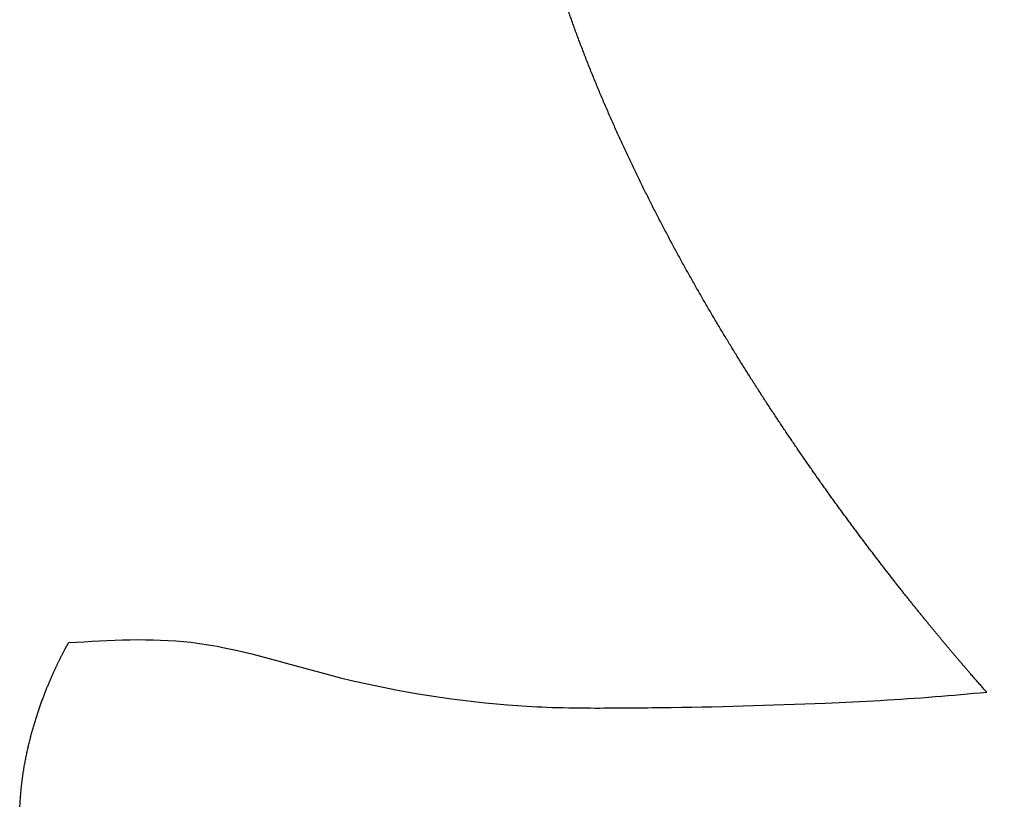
# Model space of a CAD drawing. Header units: inches. Extents: x -832 to -627, y -264 to 26.
# Tile 5 of 23: x -773.038 to -772.205, y -55.519 to -54.86. Entities that reach past the tile are written whole.
import ezdxf

# ---------------------------------------------------------------- set-up
doc = ezdxf.new("R2010")
doc.units = ezdxf.units.IN

# ---------------------------------------------------------------- blocks, each defined once
blk = doc.blocks.new('MEMBRANA__2', base_point=(-797.2500010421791, -81.75000026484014))
at = {"color": 7, "linetype": 'Continuous'}
for points in [[(-772.219693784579, -55.42816791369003), (-772.220831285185, -55.42689118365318), (-772.2219996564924, -55.42557657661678), (-772.2231985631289, -55.42422427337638), (-772.224427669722, -55.42283445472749), (-772.2256866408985, -55.42140730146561), (-772.2269751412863, -55.41994299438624), (-772.2282928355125, -55.41844171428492), (-772.2296393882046, -55.41690364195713), (-772.23101446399, -55.41532895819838), (-772.2324177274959, -55.41371784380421), (-772.2338488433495, -55.4120704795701), (-772.2353074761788, -55.4103870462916), (-772.2367932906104, -55.40866772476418), (-772.2383059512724, -55.40691269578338), (-772.2398451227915, -55.40512214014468), (-772.2414104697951, -55.40329623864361), (-772.2430016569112, -55.40143517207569), (-772.244618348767, -55.39953912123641), (-772.2462602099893, -55.3976082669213), (-772.2479269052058, -55.39564278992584), (-772.2496180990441, -55.39364287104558), (-772.2513334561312, -55.39160869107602), (-772.2530726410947, -55.38954043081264), (-772.2548353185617, -55.38743827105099), (-772.2566211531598, -55.38530239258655), (-772.2584298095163, -55.38313297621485), (-772.2602609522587, -55.3809302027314), (-772.262114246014, -55.37869425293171), (-772.2639893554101, -55.37642530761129), (-772.2658859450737, -55.37412354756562), (-772.2678036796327, -55.37178915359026), (-772.2697422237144, -55.3694223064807), (-772.2717012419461, -55.36702318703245), (-772.2736803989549, -55.36459197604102), (-772.2756793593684, -55.36212885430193), (-772.277697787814, -55.35963400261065), (-772.279735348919, -55.35710760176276), (-772.2817917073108, -55.35454983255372), (-772.2838665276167, -55.35196087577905), (-772.2859594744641, -55.34934091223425), (-772.2880702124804, -55.34669012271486), (-772.2901984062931, -55.34400868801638), (-772.2923437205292, -55.34129678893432), (-772.2945058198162, -55.33855460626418), (-772.2966843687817, -55.33578232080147), (-772.2988790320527, -55.33298011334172), (-772.301089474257, -55.33014816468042), (-772.3033153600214, -55.3272866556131), (-772.3055563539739, -55.32439576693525), (-772.3078121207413, -55.32147567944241), (-772.3100823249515, -55.31852657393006), (-772.3123666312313, -55.31554863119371), (-772.3146647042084, -55.31254203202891), (-772.3169762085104, -55.30950695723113), (-772.3193008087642, -55.3064435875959), (-772.3216381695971, -55.30335210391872), (-772.3239879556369, -55.30023268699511), (-772.3263498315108, -55.29708551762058), (-772.328723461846, -55.29391077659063), (-772.33110851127, -55.29070864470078), (-772.3335046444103, -55.28747930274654), (-772.3359115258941, -55.28422293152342), (-772.3383288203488, -55.28093971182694), (-772.3407561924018, -55.27762982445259), (-772.3431933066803, -55.2742934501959), (-772.3456398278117, -55.27093076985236), (-772.3480954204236, -55.2675419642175), (-772.3505597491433, -55.26412721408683), (-772.3530324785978, -55.26068670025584), (-772.355513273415, -55.25722060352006), (-772.3580017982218, -55.253729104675), (-772.3604977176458, -55.25021238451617), (-772.3630006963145, -55.24667062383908), (-772.365510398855, -55.24310400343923), (-772.3680264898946, -55.23951270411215), (-772.3705486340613, -55.23589690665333), (-772.3730764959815, -55.23225679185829), (-772.3756097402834, -55.22859254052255), (-772.3781480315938, -55.22490433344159), (-772.3806910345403, -55.22119235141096), (-772.3832384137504, -55.21745677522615), (-772.3857898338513, -55.21369778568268), (-772.3883449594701, -55.20991556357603), (-772.3909034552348, -55.20611028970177), (-772.3934649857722, -55.20228214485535), (-772.3960292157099, -55.19843130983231), (-772.3985958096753, -55.19455796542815), (-772.4011644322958, -55.19066229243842), (-772.4037347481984, -55.18674447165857), (-772.4063064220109, -55.18280468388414), (-772.4088791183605, -55.17884310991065), (-772.4114525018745, -55.1748599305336), (-772.4140262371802, -55.1708553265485), (-772.4165999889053, -55.16682947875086), (-772.4191734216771, -55.1627825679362), (-772.4217462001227, -55.15871477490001), (-772.4243179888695, -55.15462628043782), (-772.4268884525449, -55.15051726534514), (-772.4294572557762, -55.14638791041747), (-772.4320240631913, -55.14223839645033), (-772.4345885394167, -55.13806890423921), (-772.4371503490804, -55.13387961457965), (-772.4397091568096, -55.12967070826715), (-772.4422646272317, -55.12544236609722), (-772.4448164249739, -55.12119476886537), (-772.4473642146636, -55.1169280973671), (-772.4499076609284, -55.11264253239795), (-772.4524464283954, -55.10833825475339), (-772.4549801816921, -55.10401544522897), (-772.4575085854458, -55.09967428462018), (-772.4600313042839, -55.09531495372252), (-772.4625480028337, -55.09093763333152), (-772.4650583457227, -55.08654250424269), (-772.4675619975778, -55.08212974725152), (-772.4700586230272, -55.07769954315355), (-772.4725478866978, -55.07325207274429), (-772.4750294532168, -55.06878751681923), (-772.4775029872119, -55.06430605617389), (-772.4799681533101, -55.05980787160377), (-772.482424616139, -55.05529314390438), (-772.4848720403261, -55.05076205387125), (-772.4873100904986, -55.04621478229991), (-772.4897384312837, -55.0416515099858), (-772.4921567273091, -55.0370724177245), (-772.4945646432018, -55.03247768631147), (-772.4969618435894, -55.02786749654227), (-772.4993479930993, -55.02324202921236), (-772.5017227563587, -55.01860146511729), (-772.5040857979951, -55.01394598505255), (-772.506436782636, -55.00927576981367), (-772.5087753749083, -55.00459100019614), (-772.5111012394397, -54.99989185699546), (-772.5134140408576, -54.99517852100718), (-772.5157134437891, -54.99045117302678), (-772.5179991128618, -54.98570999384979), (-772.5202707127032, -54.98095516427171), (-772.5225279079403, -54.97618686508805), (-772.5247703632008, -54.97140527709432), (-772.5269977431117, -54.96661058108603), (-772.5292097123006, -54.96180295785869), (-772.5314059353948, -54.95698258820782), (-772.5335860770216, -54.95214965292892), (-772.5357498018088, -54.94730433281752), (-772.5378967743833, -54.94244680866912), (-772.5400266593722, -54.9375772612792), (-772.5421391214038, -54.93269587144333), (-772.5442338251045, -54.92780281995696), (-772.5463104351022, -54.92289828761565), (-772.5483686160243, -54.91798245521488), (-772.5504080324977, -54.91305550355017), (-772.5524283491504, -54.90811761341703), (-772.5544292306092, -54.90316896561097), (-772.5564103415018, -54.8982097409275), (-772.5583713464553, -54.89324012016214), (-772.5603119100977, -54.88826028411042), (-772.5622316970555, -54.8832704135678), (-772.5641303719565, -54.87827068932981), (-772.5660075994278, -54.87326129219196), (-772.5678630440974, -54.86824240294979), (-772.569696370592, -54.86321420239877), (-772.5715072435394, -54.85817687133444), (-772.5732953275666, -54.85313059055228), (-772.5750602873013, -54.84807554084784), (-772.5768017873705, -54.8430119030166), (-772.578519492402, -54.8379398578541), (-772.5802130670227, -54.8328595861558), (-772.5818821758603, -54.82777126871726), (-772.5835264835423, -54.82267508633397), (-772.5851456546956, -54.81757121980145), (-772.5867393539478, -54.8124598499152), (-772.5883072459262, -54.80734115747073), (-772.5898489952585, -54.80221532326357), (-772.5913642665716, -54.7970825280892), (-772.5928527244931, -54.79194295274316), (-772.5943140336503, -54.78679677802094), (-772.5957478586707, -54.78164418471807), (-772.5971538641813, -54.77648535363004), (-772.5985317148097, -54.77132046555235), (-772.5998810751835, -54.76614970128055), (-772.6012016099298, -54.76097324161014), (-772.6024929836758, -54.75579126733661), (-772.6037548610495, -54.7506039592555), (-772.6049869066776, -54.74541149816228), (-772.6061887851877, -54.74021406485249), (-772.6073601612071, -54.73501184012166), (-772.6085006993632, -54.72980500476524), (-772.6096100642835, -54.72459373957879), (-772.6106879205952, -54.71937822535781), (-772.6117339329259, -54.71415864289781), (-772.6127477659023, -54.70893517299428), (-772.6137290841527, -54.70370799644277), (-772.6146775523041, -54.69847729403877), (-772.6155928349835, -54.69324324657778), (-772.6164378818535, -54.68822806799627), (-772.6172518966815, -54.68320914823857), (-772.6180345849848, -54.6781856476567), (-772.6187856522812, -54.67315672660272), (-772.6195048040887, -54.66812154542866), (-772.6201917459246, -54.66307926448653), (-772.6208461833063, -54.65802904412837), (-772.621467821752, -54.65297004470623), (-772.6220563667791, -54.64790142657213), (-772.6226115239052, -54.64282235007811), (-772.6231329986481, -54.6377319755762), (-772.6236204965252, -54.63262946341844), (-772.624073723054, -54.62751397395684), (-772.6244923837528, -54.62238466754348), (-772.6248761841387, -54.61724070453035), (-772.6252248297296, -54.61208124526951), (-772.6255380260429, -54.60690545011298), (-772.6258154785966, -54.60171247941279), (-772.626056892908, -54.59650149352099), (-772.6262619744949, -54.59127165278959), (-772.626430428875, -54.58602211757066), (-772.6265619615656, -54.5807520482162), (-772.6266562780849, -54.57546060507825), (-772.62671308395, -54.57014694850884), (-772.626732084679, -54.56481023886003), (-772.6267130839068, -54.56043244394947), (-772.6266562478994, -54.55606375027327), (-772.6265618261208, -54.55170462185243), (-772.6264300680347, -54.54735552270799), (-772.6262612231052, -54.543016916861), (-772.6260555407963, -54.53868926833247), (-772.6258132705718, -54.53437304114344), (-772.6255346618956, -54.53006869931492), (-772.625219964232, -54.52577670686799), (-772.6248694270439, -54.52149752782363), (-772.6244832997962, -54.51723162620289), (-772.6240618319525, -54.51297946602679), (-772.6236052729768, -54.50874151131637), (-772.6231138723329, -54.50451822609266), (-772.6225878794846, -54.50031007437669), (-772.6220275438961, -54.4961175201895), (-772.6214331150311, -54.4919410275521), (-772.6208048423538, -54.48778106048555), (-772.6201429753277, -54.48363808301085), (-772.619447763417, -54.47951255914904), (-772.6187194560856, -54.47540495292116), (-772.6179583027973, -54.47131572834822), (-772.6171645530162, -54.46724534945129), (-772.6163384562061, -54.46319428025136), (-772.615480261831, -54.45916298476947), (-772.6145902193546, -54.45515192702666), (-772.613668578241, -54.45116157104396), (-772.612715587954, -54.44719238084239), (-772.611731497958, -54.443244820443), (-772.6107165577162, -54.4393193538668), (-772.6096710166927, -54.43541644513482), (-772.6084636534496, -54.43107123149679), (-772.6072185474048, -54.42675482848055), (-772.6059360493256, -54.42246715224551), (-772.6046165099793, -54.41820811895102), (-772.6032602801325, -54.41397764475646), (-772.6018677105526, -54.40977564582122), (-772.6004391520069, -54.40560203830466), (-772.5989749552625, -54.40145673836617), (-772.5974754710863, -54.39733966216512), (-772.5959410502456, -54.39325072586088), (-772.5943720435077, -54.38918984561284), (-772.5927688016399, -54.38515693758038), (-772.5911316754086, -54.38115191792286), (-772.5894610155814, -54.37717470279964), (-772.5877571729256, -54.37322520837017), (-772.586020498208, -54.36930335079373), (-772.5842513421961, -54.36540904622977), (-772.5824500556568, -54.36154221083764), (-772.580616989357, -54.35770276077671), (-772.5787524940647, -54.35389061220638), (-772.5768569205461, -54.350105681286), (-772.5749306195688, -54.34634788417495), (-772.5729739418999, -54.34261713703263), (-772.5709872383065, -54.33891335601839), (-772.568970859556, -54.33523645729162), (-772.5669251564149, -54.33158635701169), (-772.5648504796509, -54.32796297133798), (-772.562747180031, -54.32436621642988), (-772.5606156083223, -54.32079600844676), (-772.5584561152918, -54.31725226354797), (-772.5562690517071, -54.31373489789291), (-772.5540547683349, -54.31024382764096), (-772.5518136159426, -54.30677896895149), (-772.5495459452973, -54.30334023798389), (-772.547252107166, -54.29992755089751), (-772.5449324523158, -54.29654082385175), (-772.542587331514, -54.29317997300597), (-772.5402170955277, -54.28984491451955), (-772.537822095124, -54.28653556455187), (-772.5354026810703, -54.28325183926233), (-772.5329592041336, -54.27999365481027), (-772.5304920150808, -54.27676092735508), (-772.5280014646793, -54.27355357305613), (-772.5254879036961, -54.27037150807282), (-772.5229516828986, -54.26721464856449), (-772.5203931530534, -54.26408291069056), (-772.5178126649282, -54.26097621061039), (-772.5152105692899, -54.25789446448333), (-772.5125872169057, -54.25483758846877), (-772.5099429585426, -54.25180549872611), (-772.5072781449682, -54.24879811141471), (-772.5045931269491, -54.24581534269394), (-772.5018882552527, -54.2428571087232), (-772.4991638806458, -54.23992332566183), (-772.4964203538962, -54.23701390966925), (-772.4936580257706, -54.2341287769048), (-772.490877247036, -54.23126784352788), (-772.48807836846, -54.22843102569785), (-772.4852617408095, -54.2256182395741), (-772.4824277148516, -54.22282940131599), (-772.4795766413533, -54.22006442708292), (-772.4767088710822, -54.21732323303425), (-772.473824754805, -54.21460573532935), (-772.4709246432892, -54.21191185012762), (-772.4680088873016, -54.20924149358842), (-772.4650778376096, -54.20659458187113), (-772.4621318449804, -54.20397103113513), (-772.4591712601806, -54.2013707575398), (-772.456196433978, -54.1987936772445), (-772.4532077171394, -54.19623970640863), (-772.450205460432, -54.19370876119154), (-772.447190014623, -54.19120075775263), (-772.4441617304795, -54.18871561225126), (-772.4411209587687, -54.18625324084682), (-772.4380680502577, -54.18381355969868), (-772.4350033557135, -54.18139648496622), (-772.4319272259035, -54.17900193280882), (-772.4288400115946, -54.17662981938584), (-772.4257420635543, -54.17428006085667), (-772.4226337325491, -54.17195257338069), (-772.419515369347, -54.16964727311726), (-772.4163873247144, -54.16736407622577), (-772.4132499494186, -54.16510289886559), (-772.410103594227, -54.16286365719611), (-772.4069486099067, -54.1606462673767), (-772.4037853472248, -54.15845064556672), (-772.4006141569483, -54.15627670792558), (-772.3974353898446, -54.15412437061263), (-772.3942493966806, -54.15199354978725), (-772.3910565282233, -54.14988416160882), (-772.3878571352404, -54.14779612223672), (-772.3846515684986, -54.14572934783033), (-772.3814401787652, -54.14368375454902), (-772.378223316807, -54.14165925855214), (-772.3750013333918, -54.13965577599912), (-772.3717745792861, -54.13767322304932), (-772.3685434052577, -54.1357115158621), (-772.3653081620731, -54.13377057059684), (-772.3620692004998, -54.13185030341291), (-772.3588268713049, -54.12995063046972), (-772.3555815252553, -54.12807146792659), (-772.3523335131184, -54.12621273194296), (-772.3490831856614, -54.12437433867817), (-772.3458308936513, -54.1225562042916), (-772.3425769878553, -54.12075824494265), (-772.3393218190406, -54.11898037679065), (-772.3360657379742, -54.11722251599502), (-772.3328090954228, -54.11548457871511), (-772.3295522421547, -54.11376648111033), (-772.3262955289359, -54.11206813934), (-772.3230393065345, -54.11038946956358), (-772.3197839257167, -54.10873038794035), (-772.3165297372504, -54.10709081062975), (-772.3132770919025, -54.10547065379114), (-772.31002634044, -54.1038698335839), (-772.30677783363, -54.10228826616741), (-772.30353192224, -54.10072586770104), (-772.3002889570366, -54.09918255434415), (-772.2970492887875, -54.09765824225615), (-772.2938132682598, -54.09615284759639), (-772.2905812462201, -54.09466628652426), (-772.2873535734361, -54.09319847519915), (-772.2841306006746, -54.09174932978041), (-772.2809126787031, -54.09031876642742), (-772.2777001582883, -54.08890670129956), (-772.2744933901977, -54.08751305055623), (-772.2712927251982, -54.08613773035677), (-772.2680985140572, -54.08478065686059), (-772.2649111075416, -54.08344174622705), (-772.2617308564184, -54.08212091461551), (-772.2585581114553, -54.08081807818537), (-772.255393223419, -54.07953315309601), (-772.2522365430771, -54.07826605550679), (-772.2490884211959, -54.07701670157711), (-772.2459492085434, -54.07578500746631), (-772.242819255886, -54.07457088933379), (-772.2396989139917, -54.07337426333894), (-772.2365885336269, -54.0721950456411), (-772.233488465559, -54.07103315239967), (-772.2303990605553, -54.06988849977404), (-772.2273206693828, -54.06876100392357), (-772.2242536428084, -54.06765058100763), (-772.2211983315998, -54.06655714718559), (-772.2181550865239, -54.06548061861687), (-772.2151242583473, -54.06442091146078), (-772.212106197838, -54.06337794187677), (-772.2091012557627, -54.06235162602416), (-772.2061097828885, -54.06134188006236), (-772.2031321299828, -54.06034862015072), (-772.2001686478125, -54.05937176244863), (-772.1972196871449, -54.05841122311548), (-772.194285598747, -54.05746691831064), (-772.191366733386, -54.05653876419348), (-772.1884634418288, -54.05562667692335), (-772.1855760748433, -54.05473057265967), (-772.1827049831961, -54.05385036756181), (-772.179850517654, -54.05298597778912), (-772.1770130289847, -54.052137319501), (-772.1741928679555, -54.05130430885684), (-772.1713903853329, -54.05048686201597), (-772.1686059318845, -54.04968489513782), (-772.1658398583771, -54.04889832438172), (-772.163092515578, -54.04812706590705), (-772.1603642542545, -54.04737103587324), (-772.1576554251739, -54.04663015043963), (-772.1549663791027, -54.04590432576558), (-772.1522974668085, -54.04519347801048), (-772.1496490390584, -54.04449752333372), (-772.1470214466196, -54.04381637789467), (-772.144415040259, -54.0431499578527), (-772.141830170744, -54.0424981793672), (-772.1392671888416, -54.04186095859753), (-772.1367264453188, -54.04123821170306), (-772.1342082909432, -54.0406298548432), (-772.1317130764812, -54.04003580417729), (-772.1292411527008, -54.03945597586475), (-772.1267928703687, -54.0388902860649), (-772.124368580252, -54.03833865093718), (-772.1219686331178, -54.0378009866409), (-772.1195933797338, -54.0372772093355), (-772.1172431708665, -54.03676723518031), (-772.1149183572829, -54.03627098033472), (-772.1126192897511, -54.03578836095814), (-772.110346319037, -54.03531929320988), (-772.1080997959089, -54.03486369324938), (-772.1058800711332, -54.03442147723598), (-772.1036874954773, -54.03399256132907), (-772.1015224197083, -54.03357686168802), (-772.0993851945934, -54.03317429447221), (-772.0972761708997, -54.03278477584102), (-772.0951956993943, -54.03240822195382), (-772.0931441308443, -54.03204454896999), (-772.091121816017, -54.03169367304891), (-772.0891291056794, -54.03135551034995), (-772.0871663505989, -54.0310299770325), (-772.0852339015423, -54.03071698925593), (-772.0833321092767, -54.0304164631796), (-772.0814613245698, -54.03012831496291), (-772.0796218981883, -54.02985246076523), (-772.0778141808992, -54.02958881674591), (-772.0760385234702, -54.02933729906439), (-772.074295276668, -54.02909782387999), (-772.0725847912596, -54.02887030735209), (-772.0709074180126, -54.02865466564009), (-772.0692635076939, -54.02845081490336), (-772.0676534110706, -54.02825867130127), (-772.0660774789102, -54.02807815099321), (-772.0645360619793, -54.02790917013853), (-772.0630295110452, -54.02775164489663), (-772.0615581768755, -54.02760549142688), (-772.0601224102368, -54.02747062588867), (-772.0587225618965, -54.02734696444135), (-772.0573589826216, -54.02723442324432), (-772.0566107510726, -54.02717621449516), (-772.0558713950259, -54.02712145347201), (-772.0551383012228, -54.0270701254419), (-772.0544088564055, -54.02702221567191), (-772.0536804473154, -54.02697770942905), (-772.052950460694, -54.0269365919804), (-772.0522162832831, -54.02689884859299), (-772.0514753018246, -54.02686446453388), (-772.0507249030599, -54.02683342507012), (-772.0499624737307, -54.02680571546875), (-772.0491854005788, -54.02678132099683), (-772.0483910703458, -54.0267602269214), (-772.0475768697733, -54.02674241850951), (-772.0467401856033, -54.02672788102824), (-772.045878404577, -54.02671659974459), (-772.0449889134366, -54.02670855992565), (-772.0440690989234, -54.02670374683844), (-772.0431163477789, -54.02670214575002), (-772.0429533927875, -54.02670272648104), (-772.0427570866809, -54.02670446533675), (-772.0425291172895, -54.02670735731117), (-772.0422711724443, -54.02671139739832), (-772.0419849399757, -54.02671658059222), (-772.041672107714, -54.02672290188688), (-772.0413343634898, -54.0267303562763), (-772.0409733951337, -54.02673893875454), (-772.0405908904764, -54.0267486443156), (-772.0401885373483, -54.02675946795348), (-772.0397680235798, -54.02677140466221), (-772.0393310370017, -54.0267844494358), (-772.0388792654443, -54.02679859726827), (-772.0384143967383, -54.02681384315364), (-772.037938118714, -54.0268301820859), (-772.0374521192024, -54.02684760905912), (-772.0369580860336, -54.02686611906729), (-772.036457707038, -54.02688570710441), (-772.0359526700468, -54.0269063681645), (-772.0354446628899, -54.0269280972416), (-772.0349353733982, -54.0269508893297), (-772.0326568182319, -54.02706595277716), (-772.0303867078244, -54.02720181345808), (-772.0281253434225, -54.02735802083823), (-772.025873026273, -54.02753412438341), (-772.0236300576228, -54.02772967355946), (-772.0213967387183, -54.02794421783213), (-772.0191733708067, -54.02817730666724), (-772.0169602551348, -54.0284284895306), (-772.0147576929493, -54.02869731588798), (-772.012565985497, -54.02898333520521), (-772.0103854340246, -54.02928609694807), (-772.0082163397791, -54.02960515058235), (-772.006059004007, -54.02994004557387), (-772.0039137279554, -54.03029033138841), (-772.001780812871, -54.03065555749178), (-771.9996605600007, -54.03103527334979), (-771.9975532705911, -54.03142902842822), (-771.995459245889, -54.03183637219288), (-771.9933787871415, -54.03225685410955), (-771.991312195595, -54.03269002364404), (-771.9892597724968, -54.03313543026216), (-771.9872218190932, -54.0335926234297), (-771.9851986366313, -54.03406115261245), (-771.9831905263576, -54.03454056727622), (-771.9811977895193, -54.03503041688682), (-771.979220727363, -54.03553025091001), (-771.9772596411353, -54.03603961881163), (-771.9753148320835, -54.03655807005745), (-771.973386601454, -54.03708515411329), (-771.9714752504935, -54.03762042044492), (-771.9695810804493, -54.03816341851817), (-771.9677043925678, -54.03871369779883), (-771.965845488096, -54.03927080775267), (-771.9640046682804, -54.03983429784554), (-771.9621822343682, -54.0404037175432), (-771.9603784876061, -54.04097861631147), (-771.9585937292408, -54.04155854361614), (-771.9568282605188, -54.042143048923), (-771.9550823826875, -54.04273168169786), (-771.9533563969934, -54.04332399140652), (-771.9516506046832, -54.04391952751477), (-771.9499653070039, -54.04451783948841), (-771.9483008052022, -54.04511847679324), (-771.946657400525, -54.04572098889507), (-771.9450353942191, -54.04632492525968), (-771.9434350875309, -54.04692983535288), (-771.9418567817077, -54.04753526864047), (-771.9403007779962, -54.04814077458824), (-771.9387673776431, -54.048745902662), (-771.937256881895, -54.04935020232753), (-771.9357695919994, -54.04995322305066), (-771.9343058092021, -54.05055451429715), (-771.9328658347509, -54.05115362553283), (-771.9314499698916, -54.05175010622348), (-771.9300585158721, -54.05234350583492), (-771.9286917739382, -54.05293337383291), (-771.9273500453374, -54.05351925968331), (-771.9260336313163, -54.05410071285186), (-771.9247428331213, -54.05467728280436), (-771.9234779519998, -54.05524851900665), (-771.9222392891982, -54.05581397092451), (-771.9210271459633, -54.05637318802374), (-771.9198418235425, -54.05692571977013), (-771.9186836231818, -54.05747111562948), (-771.9175528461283, -54.0580089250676), (-771.9164497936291, -54.05853869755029), (-771.9153747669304, -54.05905998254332), (-771.9143280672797, -54.05957232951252), (-771.9133099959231, -54.06007528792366), (-771.9123208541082, -54.06056840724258), (-771.9113609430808, -54.06105123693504), (-771.9104305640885, -54.06152332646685), (-771.9095300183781, -54.06198422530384), (-771.9086596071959, -54.06243348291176), (-771.9078196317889, -54.06287064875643), (-771.9070103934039, -54.06329527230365), (-771.9062321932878, -54.06370690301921), (-771.9054853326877, -54.06410509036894), (-771.9047701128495, -54.06448938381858), (-771.904086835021, -54.06485933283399), (-771.9034358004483, -54.06521448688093), (-771.9028173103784, -54.0655543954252), (-771.9022316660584, -54.06587860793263), (-771.9016791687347, -54.066186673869), (-771.9011601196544, -54.06647814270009), (-771.9006748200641, -54.06675256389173), (-771.9002235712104, -54.06700948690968), (-771.8998066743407, -54.06724846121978), (-771.8994244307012, -54.06746903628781), (-771.8990771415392, -54.06767076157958), (-771.8987651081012, -54.06785318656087), (-771.8984886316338, -54.06801586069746), (-771.8982480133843, -54.06815833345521), (-771.8980435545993, -54.06828015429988), (-771.8978755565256, -54.06838087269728), (-771.8977443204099, -54.06846003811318), (-771.8976501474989, -54.0685172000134), (-771.8975933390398, -54.06855190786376), (-771.897574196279, -54.06856371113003)], [(-772.996215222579, -55.38630700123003), (-772.8929074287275, -55.38605503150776), (-772.7756388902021, -55.41365152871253), (-772.6249834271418, -55.43890162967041), (-772.5917769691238, -55.44089694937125), (-772.5547133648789, -55.44160379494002), (-772.5252657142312, -55.44150691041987), (-772.495285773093, -55.44122938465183), (-772.3562518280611, -55.43741326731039), (-772.2632334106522, -55.43200423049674), (-772.219693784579, -55.42816791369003)], [(-771.636610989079, -55.70859887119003), (-771.6378887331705, -55.70973962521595), (-771.6392044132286, -55.71091123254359), (-771.6405578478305, -55.71211335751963), (-771.6419488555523, -55.71334566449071), (-771.6433772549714, -55.71460781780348), (-771.6448428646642, -55.71589948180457), (-771.6463455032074, -55.71722032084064), (-771.6478849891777, -55.71856999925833), (-771.6494611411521, -55.71994818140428), (-771.6510737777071, -55.72135453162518), (-771.6527227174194, -55.72278871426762), (-771.6544077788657, -55.72425039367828), (-771.6561287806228, -55.72573923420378), (-771.6578855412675, -55.72725490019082), (-771.6596778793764, -55.72879705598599), (-771.6615056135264, -55.73036536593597), (-771.6633685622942, -55.73195949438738), (-771.665266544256, -55.7335791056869), (-771.6671993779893, -55.73522386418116), (-771.6691668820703, -55.7368934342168), (-771.6711688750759, -55.73858748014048), (-771.6732051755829, -55.74030566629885), (-771.675275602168, -55.74204765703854), (-771.6773799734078, -55.7438131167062), (-771.6795181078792, -55.7456017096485), (-771.6816898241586, -55.74741310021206), (-771.6838949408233, -55.74924695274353), (-771.6861332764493, -55.75110293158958), (-771.688404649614, -55.75298070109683), (-771.6907088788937, -55.75487992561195), (-771.693045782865, -55.75680026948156), (-771.6954151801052, -55.75874139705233), (-771.6978168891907, -55.7607029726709), (-771.700250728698, -55.76268466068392), (-771.7027165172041, -55.76468612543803), (-771.7052140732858, -55.76670703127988), (-771.7077432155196, -55.76874704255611), (-771.7103037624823, -55.77080582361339), (-771.7128955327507, -55.77288303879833), (-771.7155183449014, -55.77497835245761), (-771.7181720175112, -55.77709142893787), (-771.720856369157, -55.77922193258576), (-771.7235712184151, -55.78136952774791), (-771.7263163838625, -55.78353387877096), (-771.7290916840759, -55.78571465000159), (-771.7318969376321, -55.78791150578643), (-771.7347319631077, -55.79012411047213), (-771.7375965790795, -55.79235212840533), (-771.7404906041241, -55.79459522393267), (-771.7434138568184, -55.79685306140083), (-771.7463661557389, -55.79912530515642), (-771.7493473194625, -55.80141161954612), (-771.7523571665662, -55.80371166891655), (-771.755395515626, -55.80602511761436), (-771.7584621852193, -55.80835162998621), (-771.7615569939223, -55.81069087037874), (-771.7646797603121, -55.8130425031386), (-771.7678303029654, -55.81540619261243), (-771.7710084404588, -55.81778160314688), (-771.774213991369, -55.8201683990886), (-771.7774467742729, -55.82256624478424), (-771.7807066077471, -55.82497480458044), (-771.7839933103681, -55.82739374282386), (-771.787306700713, -55.82982272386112), (-771.7906465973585, -55.8322614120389), (-771.7940128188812, -55.83470947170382), (-771.7974051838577, -55.83716656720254), (-771.8008235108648, -55.83963236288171), (-771.8042676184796, -55.84210652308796), (-771.8077373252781, -55.84458871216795), (-771.8112324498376, -55.84707859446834), (-771.8147528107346, -55.84957583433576), (-771.818298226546, -55.85208009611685), (-771.8218685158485, -55.85459104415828), (-771.8254634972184, -55.85710834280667), (-771.8290829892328, -55.85963165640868), (-771.8327268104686, -55.86216064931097), (-771.8363947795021, -55.86469498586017), (-771.8400867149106, -55.86723433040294), (-771.8438024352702, -55.8697783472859), (-771.8475417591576, -55.87232670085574), (-771.8513045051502, -55.87487905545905), (-771.8550904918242, -55.87743507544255), (-771.8588995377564, -55.87999442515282), (-771.8627314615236, -55.88255676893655), (-771.8665860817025, -55.88512177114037), (-771.8704632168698, -55.88768909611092), (-771.8743626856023, -55.89025840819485), (-771.8782843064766, -55.89282937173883), (-771.8822278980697, -55.89540165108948), (-771.8861932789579, -55.89797491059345), (-771.8901802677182, -55.9005488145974), (-771.8941886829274, -55.90312302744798), (-771.898218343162, -55.90569721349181), (-771.9022690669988, -55.90827103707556), (-771.9063406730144, -55.91084416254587), (-771.9104329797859, -55.91341625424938), (-771.9145458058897, -55.91598697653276), (-771.9186789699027, -55.91855599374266), (-771.9228322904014, -55.92112297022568), (-771.9270055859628, -55.9236875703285), (-771.9311986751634, -55.92624945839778), (-771.9354113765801, -55.92880829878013), (-771.9396435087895, -55.93136375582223), (-771.9438948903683, -55.93391549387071), (-771.9481653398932, -55.93646317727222), (-771.9524546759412, -55.93900647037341), (-771.9567627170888, -55.94154503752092), (-771.9610892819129, -55.94407854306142), (-771.9654341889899, -55.94660665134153), (-771.9697972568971, -55.94912902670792), (-771.9741783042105, -55.95164533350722), (-771.9785771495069, -55.95415523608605), (-771.9829936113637, -55.95665839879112), (-771.987427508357, -55.95915448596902), (-771.9918786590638, -55.96164316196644), (-771.9963468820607, -55.96412409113), (-772.0008319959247, -55.96659693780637), (-772.0053338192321, -55.96906136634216), (-772.00985217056, -55.97151704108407), (-772.0143868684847, -55.97396362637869), (-772.0189377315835, -55.9764007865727), (-772.0235045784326, -55.97882818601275), (-772.028087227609, -55.98124548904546), (-772.0326854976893, -55.98365236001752), (-772.0372992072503, -55.98604846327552), (-772.0419281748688, -55.98843346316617), (-772.0465722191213, -55.99080702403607), (-772.0512311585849, -55.99316881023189), (-772.055904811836, -55.99551848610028), (-772.0605929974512, -55.99785571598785), (-772.0652955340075, -56.00018016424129), (-772.0700122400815, -56.00249149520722), (-772.0747429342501, -56.00478937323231), (-772.0794874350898, -56.00707346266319), (-772.0842455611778, -56.00934342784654), (-772.0890171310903, -56.01159893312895), (-772.093801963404, -56.01383964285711), (-772.0985998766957, -56.01606522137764), (-772.1034106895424, -56.0182753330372), (-772.1082342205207, -56.02046964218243), (-772.1130702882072, -56.02264781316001), (-772.1179187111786, -56.02480951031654), (-772.1227793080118, -56.02695439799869), (-772.1276518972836, -56.02908214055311), (-772.1325362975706, -56.03119240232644), (-772.1374323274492, -56.03328484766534), (-772.1423398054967, -56.03535914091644), (-772.1472585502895, -56.0374149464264), (-772.1521883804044, -56.03945192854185), (-772.1571291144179, -56.04146975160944), (-772.1620805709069, -56.04346807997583), (-772.1670425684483, -56.04544657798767), (-772.1720149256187, -56.04740490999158), (-772.1769974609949, -56.04934274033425), (-772.1819899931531, -56.0512597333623), (-772.1869923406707, -56.05315555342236), (-772.1920043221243, -56.05502986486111), (-772.1970257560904, -56.05688233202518), (-772.2020564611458, -56.05871261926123), (-772.2070962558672, -56.06052039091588), (-772.2121449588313, -56.06230531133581), (-772.2172023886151, -56.06406704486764), (-772.2222683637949, -56.06580525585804), (-772.2273427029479, -56.06751960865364), (-772.2324252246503, -56.06920976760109), (-772.2375157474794, -56.07087539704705), (-772.2426140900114, -56.07251616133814), (-772.2477200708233, -56.07413172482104), (-772.2528335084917, -56.07572175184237), (-772.2579542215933, -56.07728590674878), (-772.2630820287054, -56.07882385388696), (-772.2682167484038, -56.08033525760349), (-772.2733581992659, -56.08181978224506), (-772.2785061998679, -56.0832770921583), (-772.2836605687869, -56.08470685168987), (-772.2888211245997, -56.08610872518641), (-772.2939876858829, -56.08748237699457), (-772.299160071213, -56.08882747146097), (-772.3043380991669, -56.09014367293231), (-772.3095215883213, -56.0914306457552), (-772.3147103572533, -56.09268805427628), (-772.3199042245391, -56.09391556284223), (-772.3251030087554, -56.09511283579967), (-772.3303065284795, -56.09627953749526), (-772.3355146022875, -56.09741533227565), (-772.3407270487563, -56.09851988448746), (-772.3459436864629, -56.09959285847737), (-772.3511643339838, -56.10063391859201), (-772.3563888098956, -56.10164272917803), (-772.3616169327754, -56.10261895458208), (-772.3668485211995, -56.10356225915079), (-772.3720833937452, -56.10447230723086), (-772.3770637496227, -56.10530643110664), (-772.3820477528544, -56.10610989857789), (-772.3870362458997, -56.10688242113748), (-772.3920300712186, -56.10762371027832), (-772.3970300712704, -56.10833347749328), (-772.4020370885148, -56.10901143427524), (-772.4070519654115, -56.10965729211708), (-772.4120755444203, -56.11027076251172), (-772.4171086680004, -56.110851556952), (-772.4221521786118, -56.11139938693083), (-772.4272069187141, -56.11191396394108), (-772.4322737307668, -56.11239499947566), (-772.4373534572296, -56.11284220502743), (-772.4424469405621, -56.11325529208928), (-772.447555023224, -56.11363397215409), (-772.452678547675, -56.11397795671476), (-772.4578183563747, -56.11428695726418), (-772.4629752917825, -56.1145606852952), (-772.4681501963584, -56.11479885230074), (-772.4733439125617, -56.11500116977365), (-772.4785572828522, -56.11516734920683), (-772.4837911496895, -56.11529710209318), (-772.4890463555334, -56.11539013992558), (-772.4943237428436, -56.1154461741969), (-772.4996241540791, -56.11546491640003), (-772.5039728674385, -56.11544616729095), (-772.5083127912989, -56.11539008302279), (-772.5126434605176, -56.11529690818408), (-772.516964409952, -56.11516688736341), (-772.5212751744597, -56.11500026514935), (-772.5255752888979, -56.11479728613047), (-772.5298642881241, -56.11455819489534), (-772.5341417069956, -56.11428323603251), (-772.53840708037, -56.11397265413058), (-772.5426599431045, -56.11362669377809), (-772.5468998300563, -56.11324559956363), (-772.5511262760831, -56.11282961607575), (-772.5553388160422, -56.11237898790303), (-772.5595369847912, -56.11189395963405), (-772.5637203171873, -56.11137477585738), (-772.5678883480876, -56.11082168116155), (-772.5720406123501, -56.11023492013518), (-772.5761766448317, -56.10961473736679), (-772.5802959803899, -56.10896137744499), (-772.5843981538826, -56.10827508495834), (-772.5884827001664, -56.10755610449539), (-772.5925491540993, -56.10680468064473), (-772.5965970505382, -56.10602105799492), (-772.6006259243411, -56.10520548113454), (-772.6046353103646, -56.10435819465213), (-772.608624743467, -56.10347944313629), (-772.6125937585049, -56.10256947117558), (-772.6165418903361, -56.10162852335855), (-772.6204686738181, -56.10065684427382), (-772.6243736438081, -56.0996546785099), (-772.6282563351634, -56.09862227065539), (-772.6326099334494, -56.09742141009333), (-772.6369346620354, -56.09618271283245), (-772.641230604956, -56.09490653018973), (-772.6454978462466, -56.09359321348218), (-772.6497364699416, -56.0922431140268), (-772.6539465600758, -56.09085658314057), (-772.6581282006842, -56.08943397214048), (-772.6622814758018, -56.08797563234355), (-772.6664064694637, -56.08648191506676), (-772.6705032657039, -56.08495317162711), (-772.6745719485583, -56.0833897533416), (-772.6786126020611, -56.08179201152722), (-772.6826253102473, -56.08016029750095), (-772.6866101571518, -56.07849496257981), (-772.6905672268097, -56.0767963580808), (-772.6944966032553, -56.07506483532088), (-772.698398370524, -56.07330074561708), (-772.7022726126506, -56.07150444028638), (-772.7061194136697, -56.06967627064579), (-772.7099388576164, -56.06781658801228), (-772.7137310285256, -56.06592574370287), (-772.7174960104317, -56.06400408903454), (-772.7212338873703, -56.06205197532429), (-772.7249447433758, -56.06006975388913), (-772.7286286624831, -56.05805777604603), (-772.732285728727, -56.056016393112), (-772.7359160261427, -56.05394595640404), (-772.7395196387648, -56.05184681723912), (-772.7430966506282, -56.04971932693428), (-772.746647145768, -56.04756383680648), (-772.7501712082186, -56.04538069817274), (-772.7536689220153, -56.04317026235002), (-772.7571403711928, -56.04093288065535), (-772.7605856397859, -56.03866890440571), (-772.7640048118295, -56.03637868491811), (-772.7673979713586, -56.03406257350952), (-772.7707652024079, -56.03172092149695), (-772.7741065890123, -56.02935408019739), (-772.7774222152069, -56.02696240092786), (-772.7807121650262, -56.02454623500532), (-772.7839765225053, -56.02210593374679), (-772.7872153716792, -56.01964184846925), (-772.7904287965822, -56.01715433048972), (-772.7936168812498, -56.01464373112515), (-772.7967797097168, -56.0121104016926), (-772.7999173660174, -56.009554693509), (-772.8030299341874, -56.00697695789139), (-772.8061174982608, -56.00437754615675), (-772.8091801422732, -56.00175680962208), (-772.8122179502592, -55.99911509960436), (-772.8152310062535, -55.99645276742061), (-772.818219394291, -55.99377016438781), (-772.8211831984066, -55.99106764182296), (-772.8241225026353, -55.98834555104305), (-772.827037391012, -55.98560424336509), (-772.8299279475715, -55.98284407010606), (-772.8327942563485, -55.98006538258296), (-772.8356364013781, -55.97726853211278), (-772.838454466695, -55.97445387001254), (-772.841248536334, -55.97162174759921), (-772.8440186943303, -55.9687725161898), (-772.8467650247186, -55.96590652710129), (-772.8494876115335, -55.96302413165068), (-772.8521865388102, -55.96012568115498), (-772.8548618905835, -55.95721152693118), (-772.8575137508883, -55.95428202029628), (-772.8601422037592, -55.95133751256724), (-772.8627473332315, -55.9483783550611), (-772.8653292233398, -55.94540489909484), (-772.8678879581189, -55.94241749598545), (-772.8704236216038, -55.93941649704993), (-772.8729362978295, -55.93640225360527), (-772.8754260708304, -55.93337511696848), (-772.8778930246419, -55.93033543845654), (-772.8803372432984, -55.92728356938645), (-772.8827588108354, -55.92421986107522), (-772.8851578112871, -55.92114466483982), (-772.8875343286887, -55.91805833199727), (-772.889888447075, -55.91496121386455), (-772.892220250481, -55.91185366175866), (-772.8945298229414, -55.90873602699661), (-772.8968172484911, -55.90560866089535), (-772.8990826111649, -55.90247191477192), (-772.9013259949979, -55.89932613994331), (-772.9035474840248, -55.89617168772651), (-772.9057471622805, -55.89300890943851), (-772.9079251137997, -55.88983815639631), (-772.9100814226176, -55.88665977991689), (-772.9122161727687, -55.88347413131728), (-772.9143294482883, -55.88028156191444), (-772.916421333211, -55.87708242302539), (-772.9184919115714, -55.87387706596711), (-772.9205412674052, -55.87066584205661), (-772.9225694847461, -55.86744910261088), (-772.92457664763, -55.86422719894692), (-772.9265628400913, -55.86100048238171), (-772.9285281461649, -55.85776930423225), (-772.9304726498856, -55.85453401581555), (-772.9323964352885, -55.85129496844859), (-772.9342995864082, -55.84805251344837), (-772.9361821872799, -55.8448070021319), (-772.9380443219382, -55.84155878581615), (-772.9398860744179, -55.83830821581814), (-772.9417075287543, -55.83505564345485), (-772.9435087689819, -55.83180142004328), (-772.9452898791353, -55.82854589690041), (-772.94705094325, -55.82528942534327), (-772.9487920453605, -55.82203235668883), (-772.9505132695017, -55.81877504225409), (-772.9522146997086, -55.81551783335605), (-772.953896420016, -55.81226108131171), (-772.9555585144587, -55.80900513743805), (-772.9572010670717, -55.80575035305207), (-772.9588241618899, -55.80249707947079), (-772.9604278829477, -55.79924566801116), (-772.9620123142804, -55.79599646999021), (-772.9635775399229, -55.79274983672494), (-772.9651236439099, -55.78950611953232), (-772.9666507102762, -55.78626566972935), (-772.9681588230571, -55.78302883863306), (-772.9696480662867, -55.77979597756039), (-772.971118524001, -55.77656743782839), (-772.9725702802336, -55.77334357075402), (-772.9740034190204, -55.77012472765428), (-772.9754180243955, -55.76691125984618), (-772.9768141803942, -55.76370351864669), (-772.9781919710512, -55.76050185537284), (-772.9795514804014, -55.75730662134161), (-772.9808927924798, -55.75411816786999), (-772.9822159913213, -55.75093684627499), (-772.9835211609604, -55.74776300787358), (-772.9848083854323, -55.74459700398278), (-772.9860777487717, -55.74143918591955), (-772.9873293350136, -55.73828990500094), (-772.9885632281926, -55.73514951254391), (-772.989779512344, -55.73201835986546), (-772.9909782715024, -55.72889679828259), (-772.9921595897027, -55.72578517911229), (-772.9933235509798, -55.72268385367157), (-772.9944702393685, -55.71959317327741), (-772.9955997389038, -55.71651348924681), (-772.9967121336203, -55.71344515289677), (-772.9978075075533, -55.71038851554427), (-772.9988859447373, -55.70734392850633), (-772.999947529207, -55.70431174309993), (-773.0009923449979, -55.70129231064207), (-773.0020204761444, -55.69828598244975), (-773.0030320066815, -55.69529310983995), (-773.004027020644, -55.69231404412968), (-773.005005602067, -55.68934913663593), (-773.005967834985, -55.68639873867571), (-773.006913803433, -55.68346320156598), (-773.0078435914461, -55.68054287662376), (-773.0087572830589, -55.67763811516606), (-773.0096549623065, -55.67474926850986), (-773.0105367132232, -55.67187668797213), (-773.0114026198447, -55.66902072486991), (-773.0122527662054, -55.66618173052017), (-773.0130872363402, -55.66336005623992), (-773.0139061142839, -55.66055605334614), (-773.0147094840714, -55.65777007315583), (-773.0154974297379, -55.65500246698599), (-773.0162700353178, -55.65225358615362), (-773.0170273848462, -55.6495237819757), (-773.0177695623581, -55.64681340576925), (-773.018496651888, -55.64412280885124), (-773.0192087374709, -55.64145234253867), (-773.019905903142, -55.63880235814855), (-773.0205882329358, -55.63617320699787), (-773.0212558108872, -55.63356524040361), (-773.0219087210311, -55.63097880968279), (-773.0225470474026, -55.6284142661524), (-773.0231708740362, -55.62587196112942), (-773.023780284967, -55.62335224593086), (-773.0243753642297, -55.6208554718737), (-773.0249561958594, -55.61838199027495), (-773.0255228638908, -55.61593215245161), (-773.026075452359, -55.61350630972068), (-773.0266140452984, -55.61110481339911), (-773.0271387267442, -55.60872801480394), (-773.0276495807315, -55.60637626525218), (-773.0281466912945, -55.60404991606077), (-773.0286301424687, -55.60174931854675), (-773.0291000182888, -55.59947482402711), (-773.0295564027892, -55.59722678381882), (-773.0299993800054, -55.59500554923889), (-773.0304290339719, -55.59281147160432), (-773.0308454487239, -55.59064490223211), (-773.0312487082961, -55.58850619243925), (-773.031638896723, -55.58639569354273), (-773.03201609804, -55.58431375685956), (-773.0323803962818, -55.58226073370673), (-773.032731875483, -55.58023697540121), (-773.0330706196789, -55.57824283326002), (-773.033396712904, -55.57627865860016), (-773.0337102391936, -55.57434480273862), (-773.0340112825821, -55.57244161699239), (-773.0342999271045, -55.57056945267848), (-773.0345762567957, -55.56872866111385), (-773.0348403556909, -55.56691959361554), (-773.0350923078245, -55.56514260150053), (-773.0353321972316, -55.56339803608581), (-773.0355601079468, -55.56168624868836), (-773.0357761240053, -55.56000759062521), (-773.0359803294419, -55.55836241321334), (-773.0361728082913, -55.55675106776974), (-773.0363536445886, -55.5551739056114), (-773.0365229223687, -55.55363127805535), (-773.036680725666, -55.55212353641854), (-773.0368271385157, -55.55065103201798), (-773.0369622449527, -55.5492141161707), (-773.0370861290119, -55.54781314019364), (-773.037198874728, -55.54644845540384), (-773.0372572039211, -55.54569943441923), (-773.0373120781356, -55.54495930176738), (-773.0373635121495, -55.54422544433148), (-773.0374115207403, -55.54349524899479), (-773.0374561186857, -55.54276610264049), (-773.0374973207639, -55.54203539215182), (-773.0375351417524, -55.54130050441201), (-773.0375695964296, -55.54055882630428), (-773.0376006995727, -55.53980774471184), (-773.0376284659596, -55.53904464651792), (-773.0376529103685, -55.53826691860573), (-773.0376740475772, -55.53747194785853), (-773.0376918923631, -55.53665712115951), (-773.0377064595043, -55.53581982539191), (-773.0377177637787, -55.53495744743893), (-773.0377258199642, -55.53406737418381), (-773.0377306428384, -55.53314699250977), (-773.0377322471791, -55.53219368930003), (-773.0377316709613, -55.53203060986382), (-773.03772994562, -55.53183416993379), (-773.0377270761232, -55.53160605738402), (-773.0377230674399, -55.53134796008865), (-773.0377179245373, -55.53106156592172), (-773.0377116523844, -55.53074856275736), (-773.0377042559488, -55.53041063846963), (-773.0376957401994, -55.53004948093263), (-773.037686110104, -55.52966677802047), (-773.0376753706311, -55.52926421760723), (-773.0376635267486, -55.52884348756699), (-773.0376505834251, -55.52840627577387), (-773.0376365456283, -55.52795427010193), (-773.0376214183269, -55.52748915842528), (-773.0376052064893, -55.52701262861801), (-773.0375879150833, -55.52652636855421), (-773.0375695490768, -55.52603206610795), (-773.0375501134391, -55.52553140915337), (-773.0375296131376, -55.52502608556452), (-773.0375080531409, -55.52451778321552), (-773.0374854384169, -55.52400818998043), (-773.0373713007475, -55.52172872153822), (-773.0372365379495, -55.5194575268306), (-773.0370815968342, -55.51719491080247), (-773.0369069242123, -55.51494117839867), (-773.0367129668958, -55.51269663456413), (-773.0365001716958, -55.51046158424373), (-773.0362689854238, -55.50823633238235), (-773.0360198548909, -55.50602118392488), (-773.0357532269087, -55.5038164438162), (-773.0354695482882, -55.50162241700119), (-773.0351692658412, -55.49943940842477), (-773.0348528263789, -55.49726772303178), (-773.0345206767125, -55.49510766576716), (-773.0341732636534, -55.49295954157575), (-773.0338110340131, -55.49082365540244), (-773.0334344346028, -55.48870031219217), (-773.0330439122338, -55.48658981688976), (-773.0326399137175, -55.48449247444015), (-773.0322228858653, -55.48240858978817), (-773.0317932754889, -55.48033846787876), (-773.0313515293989, -55.47828241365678), (-773.0308980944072, -55.47624073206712), (-773.0304334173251, -55.47421372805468), (-773.0299579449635, -55.47220170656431), (-773.0294721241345, -55.47020497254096), (-773.028976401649, -55.46822383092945), (-773.0284712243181, -55.46625858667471), (-773.0279570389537, -55.46430954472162), (-773.0274342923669, -55.46237701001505), (-773.0269034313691, -55.4604612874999), (-773.0263649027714, -55.45856268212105), (-773.0258191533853, -55.45668149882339), (-773.0252666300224, -55.45481804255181), (-773.024707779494, -55.4529726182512), (-773.0241430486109, -55.45114553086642), (-773.0235728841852, -55.44933708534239), (-773.0229977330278, -55.44754758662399), (-773.02241804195, -55.4457773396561), (-773.0218342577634, -55.44402664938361), (-773.0212468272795, -55.4422958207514), (-773.0206561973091, -55.44058515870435), (-773.020062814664, -55.43889496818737), (-773.0194671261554, -55.43722555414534), (-773.0188695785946, -55.43557722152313), (-773.0182706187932, -55.43395027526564), (-773.0176706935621, -55.43234502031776), (-773.0170702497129, -55.43076176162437), (-773.0164697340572, -55.42920080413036), (-773.015869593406, -55.42766245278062), (-773.0152702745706, -55.42614701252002), (-773.0146722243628, -55.42465478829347), (-773.0140758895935, -55.42318608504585), (-773.0134817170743, -55.42174120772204), (-773.0128901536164, -55.4203204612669), (-773.0123016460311, -55.41892415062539), (-773.0117166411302, -55.41755258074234), (-773.0111355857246, -55.41620605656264), (-773.0105589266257, -55.41488488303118), (-773.009987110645, -55.41358936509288), (-773.0094205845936, -55.41231980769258), (-773.0088597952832, -55.4110765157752), (-773.0083051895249, -55.4098597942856), (-773.0077572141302, -55.40866994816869), (-773.0072163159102, -55.40750728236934), (-773.0066829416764, -55.40637210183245), (-773.0061575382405, -55.40526471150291), (-773.0056405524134, -55.40418541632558), (-773.0051324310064, -55.40313452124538), (-773.0046336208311, -55.40211233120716), (-773.0041445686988, -55.40111915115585), (-773.0036657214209, -55.40015528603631), (-773.0031975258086, -55.39922104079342), (-773.0027404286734, -55.3983167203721), (-773.0022948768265, -55.3974426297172), (-773.0018613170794, -55.39659907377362), (-773.0014401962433, -55.39578635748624), (-773.0010319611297, -55.39500478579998), (-773.0006370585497, -55.39425466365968), (-773.0002559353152, -55.39353629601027), (-772.9998890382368, -55.3928499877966), (-772.9995368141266, -55.39219604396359), (-772.9991997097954, -55.3915747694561), (-772.9988781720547, -55.39098646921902), (-772.998572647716, -55.39043144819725), (-772.9982835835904, -55.38991001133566), (-772.9980114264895, -55.38942246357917), (-772.9977566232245, -55.38896910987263), (-772.9975196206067, -55.38855025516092), (-772.9973008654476, -55.38816620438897), (-772.9971008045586, -55.38781726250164), (-772.9969198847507, -55.38750373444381), (-772.9967585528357, -55.38722592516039), (-772.9966172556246, -55.38698413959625), (-772.9964964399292, -55.38677868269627), (-772.9963965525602, -55.38660985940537), (-772.9963180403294, -55.3864779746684), (-772.996261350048, -55.38638333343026), (-772.9962269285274, -55.38632624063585), (-772.996215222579, -55.38630700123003)]]:
    blk.add_spline(points, degree=3, dxfattribs=at)
blk = doc.blocks.new('Scatola_Lae__3', base_point=(-798.4500010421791, -82.95000026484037))
blk.add_blockref('MEMBRANA__2', (-797.2500010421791, -81.75000026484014))
blk = doc.blocks.new('pannello_Comandi_a_muro__4', base_point=(-798.4500010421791, -82.95000026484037))
blk.add_blockref('Scatola_Lae__3', (-798.4500010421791, -82.95000026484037))
blk = doc.blocks.new('Davanti1', base_point=(-744.0000001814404, -43.99999999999))
blk.add_blockref('pannello_Comandi_a_muro__4', (-798.4500010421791, -82.95000026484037))

msp = doc.modelspace()

# ---------------------------------------------------------------- block references
msp.add_blockref('Davanti1', (-744.0000001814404, -43.99999999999))

doc.saveas('drawing.dxf')
